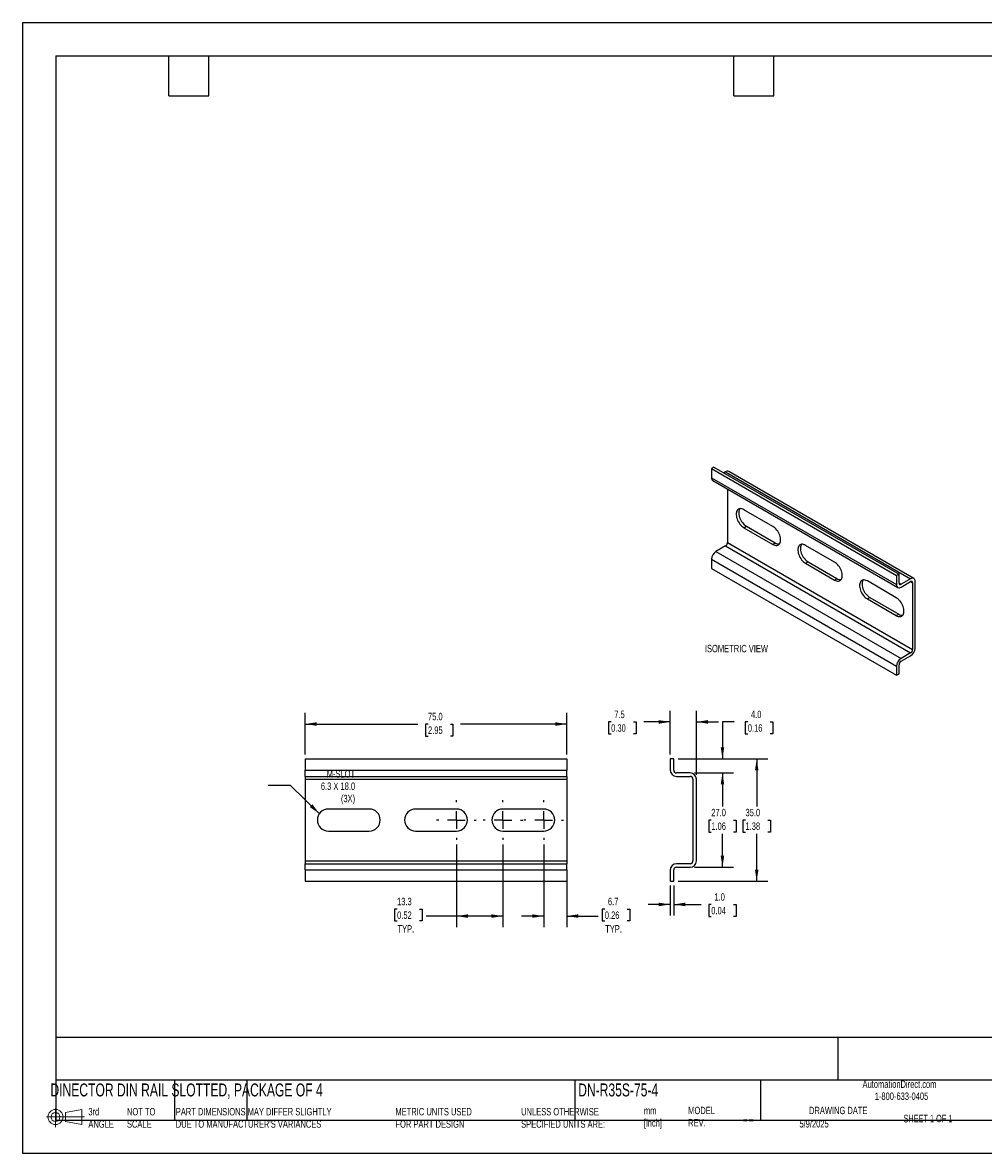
# Model space of a CAD drawing. Header units: millimetres. Extents: x 0 to 419, y 0 to 324.
# Tile 1 of 2: x 0 to 275, y 0 to 324. Entities that reach past the tile are written whole.
import ezdxf

# ---------------------------------------------------------------- set-up
doc = ezdxf.new("R2010")
doc.units = ezdxf.units.MM
doc.linetypes.add('CENTERX2', pattern=[20.32, 12.7, -2.54, 2.54, -2.54])
doc.layers.add('CENTER', color=40, linetype='CENTERX2')
doc.layers.add('DIMENSIONS', color=140, linetype='Continuous', lineweight=25)
doc.layers.add('TEXT', color=140, linetype='Continuous', lineweight=25)
doc.styles.add('SLDTEXTSTYLE0', font='TXT', dxfattribs={"width": 0.7})
doc.styles.add('SLDTEXTSTYLE1', font='TXT', dxfattribs={"width": 0.65})
doc.dimstyles.new('SLDDIMSTYLE0', dxfattribs={"dimtxt": 2.158008, "dimasz": 3.302, "dimexe": 0, "dimexo": 0.0625, "dimgap": 0.539502, "dimtad": 0, "dimtih": 1, "dimtoh": 1, "dimdec": 1, "dimrnd": 1e-09, "dimzin": 4, "dimdsep": 46, "dimtxsty": 'SLDTEXTSTYLE0', "dimsah": 1, "dimcen": 0.09, "dimadec": 0, "dimazin": 1, "dimtfac": 1, "dimtdec": 1, "dimtofl": 0, "dimtmove": 0, "dimatfit": 3, "dimfxl": 0, "dimfrac": 2, "dimtolj": 1, "dimtzin": 12, "dimarcsym": 0})
doc.dimstyles.new('SLDDIMSTYLE1', dxfattribs={"dimtxt": 2.158008, "dimasz": 3.302, "dimexe": 0, "dimexo": 0.0625, "dimgap": 0.539502, "dimtad": 0, "dimtih": 1, "dimtoh": 1, "dimdec": 1, "dimrnd": 1e-09, "dimzin": 12, "dimdsep": 46, "dimtxsty": 'SLDTEXTSTYLE0', "dimsah": 1, "dimcen": 0.09, "dimadec": 0, "dimazin": 3, "dimtfac": 1, "dimtdec": 1, "dimtofl": 0, "dimtmove": 0, "dimatfit": 3, "dimfxl": 0, "dimfrac": 2, "dimtolj": 1, "dimtzin": 12, "dimarcsym": 0})
doc.dimstyles.new('SLDDIMSTYLE2', dxfattribs={"dimtxt": 2.158008, "dimasz": 3.302, "dimexe": 0, "dimexo": 0.0625, "dimgap": 0.539502, "dimtad": 0, "dimtih": 1, "dimtoh": 1, "dimdec": 1, "dimrnd": 1e-09, "dimzin": 12, "dimdsep": 46, "dimtxsty": 'SLDTEXTSTYLE0', "dimsah": 1, "dimcen": 0.09, "dimadec": 0, "dimazin": 3, "dimtfac": 1, "dimtdec": 1, "dimtmove": 0, "dimatfit": 0, "dimfxl": 0, "dimfrac": 2, "dimtolj": 1, "dimtzin": 12, "dimarcsym": 0})
doc.dimstyles.new('SLDDIMSTYLE3', dxfattribs={"dimtxt": 0.18, "dimasz": 3.302, "dimexe": 0, "dimexo": 0.0625, "dimgap": 0, "dimtad": 0, "dimtih": 1, "dimtoh": 1, "dimdec": 0, "dimrnd": 1e-09, "dimzin": 0, "dimdsep": 46, "dimtxsty": 'Standard', "dimsah": 1, "dimcen": 0.09, "dimadec": 0, "dimazin": 0, "dimtfac": 3.302, "dimtdec": 0, "dimtofl": 0, "dimtmove": 0, "dimatfit": 3, "dimfxl": 0, "dimfrac": 2, "dimtolj": 1, "dimtzin": 0, "dimarcsym": 0})
doc.dimstyles.new('SLDDIMSTYLE4', dxfattribs={"dimtxt": 2.158008, "dimasz": 3.302, "dimexe": 0, "dimexo": 0.0625, "dimgap": 0.539502, "dimtad": 0, "dimtih": 1, "dimtoh": 1, "dimdec": 1, "dimrnd": 1e-09, "dimzin": 4, "dimdsep": 46, "dimtxsty": 'SLDTEXTSTYLE0', "dimsah": 1, "dimcen": 0.09, "dimadec": 0, "dimazin": 1, "dimtfac": 1, "dimtdec": 1, "dimtmove": 0, "dimatfit": 0, "dimfxl": 0, "dimfrac": 2, "dimtolj": 1, "dimtzin": 12, "dimarcsym": 0})

# ---------------------------------------------------------------- blocks, each defined once
blk = doc.blocks.new('Block11')
at = {"color": 7, "linetype": 'Continuous', "lineweight": 18}
for p, q in [((2.59, 5.31), (2.59, 0)), ((5.48, 4.17), (10.18, 5.03)), ((5.48, 1.6), (5.48, 4.17)), ((10.18, 5.03), (10.18, 0.73)), ((0, 2.88), (10.87, 2.88)), ((5.48, 1.6), (10.18, 0.73))]:
    blk.add_line(p, q, dxfattribs=at)
for radius in [2.15, 1.29]:
    blk.add_circle((2.59, 2.88), radius, dxfattribs=at)
blk = doc.blocks.new('Block12')
at = {"color": 7, "linetype": 'Continuous'}
blk.add_blockref('Block11', (0, 0), dxfattribs=at)
blk = doc.blocks.new('_D')
at = {"layer": 'DIMENSIONS'}
for p, q in [((80.98, 114.24), (80.98, 126.15)), ((155.98, 114.24), (155.98, 126.15)), ((80.98, 122.97), (113.26, 122.97)), ((116.18, 122.97), (115.46, 122.97)), ((115.46, 122.97), (115.46, 119.54)), ((122.6, 122.97), (123.32, 122.97)), ((123.32, 122.97), (123.32, 119.54)), ((155.98, 122.97), (125.52, 122.97)), ((115.46, 119.54), (116.18, 119.54)), ((123.32, 119.54), (122.6, 119.54))]:
    blk.add_line(p, q, dxfattribs=at)
for points in [[(80.98, 122.97), (84.28, 122.46), (84.28, 123.48)], [(155.98, 122.97), (152.68, 123.48), (152.68, 122.46)]]:
    blk.add_solid(points, dxfattribs=at)
at = {"layer": 'DIMENSIONS', "char_height": 2.117, "attachment_point": 1, "style": 'SLDTEXTSTYLE0'}
for s, insert in [('75.0', (116.18, 126.18)), ('2.95', (116.18, 122.27))]:
    blk.add_mtext(s, dxfattribs=dict(at, insert=insert))
blk = doc.blocks.new('_D_1')
at = {"layer": 'DIMENSIONS'}
for p, q in [((124.33, 88.51), (124.33, 64.8)), ((137.63, 88.51), (137.63, 64.8)), ((107.32, 69.99), (106.6, 69.99)), ((106.6, 69.99), (106.6, 66.56)), ((113.74, 69.99), (114.46, 69.99)), ((114.46, 69.99), (114.46, 66.56)), ((106.6, 66.56), (107.32, 66.56)), ((114.46, 66.56), (113.74, 66.56)), ((124.33, 67.97), (115.67, 67.97)), ((137.63, 67.97), (124.33, 67.97))]:
    blk.add_line(p, q, dxfattribs=at)
for points in [[(124.33, 67.97), (127.63, 67.46), (127.63, 68.48)], [(137.63, 67.97), (134.33, 68.48), (134.33, 67.46)]]:
    blk.add_solid(points, dxfattribs=at)
at = {"layer": 'DIMENSIONS', "char_height": 2.117, "attachment_point": 1, "style": 'SLDTEXTSTYLE0'}
for s, insert in [('13.3', (107.32, 73.2)), ('0.52', (107.32, 69.29)), ('TYP.', (107.43, 65.38))]:
    blk.add_mtext(s, dxfattribs=dict(at, insert=insert))
blk = doc.blocks.new('_D_2')
at = {"layer": 'DIMENSIONS'}
for p, q in [((149.33, 88.51), (149.33, 64.8)), ((155.98, 79.9), (155.98, 64.8)), ((166.84, 69.99), (166.12, 69.99)), ((166.12, 69.99), (166.12, 66.56)), ((173.25, 69.99), (173.98, 69.99)), ((173.98, 69.99), (173.98, 66.56)), ((149.33, 67.97), (142.98, 67.97)), ((155.98, 67.97), (164.91, 67.97)), ((166.12, 66.56), (166.84, 66.56)), ((173.98, 66.56), (173.25, 66.56))]:
    blk.add_line(p, q, dxfattribs=at)
for points in [[(149.33, 67.97), (146.03, 68.48), (146.03, 67.46)], [(155.98, 67.97), (159.28, 67.46), (159.28, 68.48)]]:
    blk.add_solid(points, dxfattribs=at)
at = {"layer": 'DIMENSIONS', "char_height": 2.117, "attachment_point": 1, "style": 'SLDTEXTSTYLE0'}
for s, insert in [('6.7', (167.74, 73.2)), ('0.26', (166.84, 69.29)), ('TYP.', (166.95, 65.38))]:
    blk.add_mtext(s, dxfattribs=dict(at, insert=insert))
blk = doc.blocks.new('SW_CENTERMARKSYMBOL_0')
at = {"layer": 'CENTER', "color": 0}
for p, q in [((0, 5.08), (0, 5.69)), ((-5.08, 0), (-5.69, 0)), ((0, 0), (-2.54, 0)), ((0, 0), (0, 2.54)), ((0, 0), (0, -2.54)), ((0, 0), (2.54, 0)), ((5.08, 0), (5.69, 0)), ((0, -5.08), (0, -5.69))]:
    blk.add_line(p, q, dxfattribs=at)
blk = doc.blocks.new('SW_CENTERMARKSYMBOL_1')
at = {"layer": 'CENTER', "color": 0}
for p, q in [((0, 5.08), (0, 5.69)), ((-5.08, 0), (-5.69, 0)), ((0, 0), (-2.54, 0)), ((0, 0), (0, 2.54)), ((0, 0), (0, -2.54)), ((0, 0), (2.54, 0)), ((5.08, 0), (5.69, 0)), ((0, -5.08), (0, -5.69))]:
    blk.add_line(p, q, dxfattribs=at)
blk = doc.blocks.new('SW_CENTERMARKSYMBOL_2')
at = {"layer": 'CENTER', "color": 0}
for p, q in [((0, 5.08), (0, 5.69)), ((-5.08, 0), (-5.69, 0)), ((0, 0), (-2.54, 0)), ((0, 0), (0, 2.54)), ((0, 0), (0, -2.54)), ((0, 0), (2.54, 0)), ((5.08, 0), (5.69, 0)), ((0, -5.08), (0, -5.69))]:
    blk.add_line(p, q, dxfattribs=at)
blk = doc.blocks.new('_D_3')
at = {"layer": 'DIMENSIONS'}
for p, q in [((185.59, 114.24), (185.59, 126.76)), ((193.09, 108.44), (193.09, 126.76)), ((168.66, 123.58), (167.94, 123.58)), ((167.94, 123.58), (167.94, 120.15)), ((175.08, 123.58), (175.8, 123.58)), ((175.8, 123.58), (175.8, 120.15)), ((185.59, 123.58), (178, 123.58)), ((193.09, 123.58), (199.44, 123.58)), ((167.94, 120.15), (168.66, 120.15)), ((175.8, 120.15), (175.08, 120.15))]:
    blk.add_line(p, q, dxfattribs=at)
for points in [[(185.59, 123.58), (182.28, 124.09), (182.28, 123.07)], [(193.09, 123.58), (196.39, 123.07), (196.39, 124.09)]]:
    blk.add_solid(points, dxfattribs=at)
at = {"layer": 'DIMENSIONS', "char_height": 2.117, "attachment_point": 1, "style": 'SLDTEXTSTYLE0'}
for s, insert in [('7.5', (169.56, 126.79)), ('0.30', (168.66, 122.88))]:
    blk.add_mtext(s, dxfattribs=dict(at, insert=insert))
blk = doc.blocks.new('_D_4')
at = {"layer": 'DIMENSIONS'}
for p, q in [((203.93, 123.58), (200.56, 123.58)), ((200.56, 123.58), (200.56, 112.97)), ((207.82, 123.58), (207.1, 123.58)), ((207.1, 123.58), (207.1, 120.15)), ((214.23, 123.58), (214.96, 123.58)), ((214.96, 123.58), (214.96, 120.15)), ((207.1, 120.15), (207.82, 120.15)), ((214.96, 120.15), (214.23, 120.15)), ((187.86, 112.97), (203.73, 112.97)), ((192.56, 108.97), (203.73, 108.97)), ((200.56, 108.97), (200.56, 102.62))]:
    blk.add_line(p, q, dxfattribs=at)
for points in [[(200.56, 112.97), (201.06, 116.27), (200.05, 116.27)], [(200.56, 108.97), (200.05, 105.67), (201.06, 105.67)]]:
    blk.add_solid(points, dxfattribs=at)
at = {"layer": 'DIMENSIONS', "char_height": 2.117, "attachment_point": 1, "style": 'SLDTEXTSTYLE0'}
for s, insert in [('4.0', (208.72, 126.79)), ('0.16', (207.82, 122.88))]:
    blk.add_mtext(s, dxfattribs=dict(at, insert=insert))
blk = doc.blocks.new('_D_5')
at = {"layer": 'DIMENSIONS'}
for p, q in [((192.56, 108.97), (203.73, 108.97)), ((200.56, 108.97), (200.56, 99.38)), ((197.35, 95.47), (196.62, 95.47)), ((196.62, 95.47), (196.62, 92.04)), ((203.76, 95.47), (204.49, 95.47)), ((204.49, 95.47), (204.49, 92.04)), ((196.62, 92.04), (197.35, 92.04)), ((200.56, 81.97), (200.56, 91.56)), ((204.49, 92.04), (203.76, 92.04)), ((192.56, 81.97), (203.73, 81.97))]:
    blk.add_line(p, q, dxfattribs=at)
for points in [[(200.56, 108.97), (200.05, 105.67), (201.06, 105.67)], [(200.56, 81.97), (201.06, 85.27), (200.05, 85.27)]]:
    blk.add_solid(points, dxfattribs=at)
at = {"layer": 'DIMENSIONS', "char_height": 2.117, "attachment_point": 1, "style": 'SLDTEXTSTYLE0'}
for s, insert in [('27.0', (197.35, 98.68)), ('1.06', (197.35, 94.77))]:
    blk.add_mtext(s, dxfattribs=dict(at, insert=insert))
blk = doc.blocks.new('_D_6')
at = {"layer": 'DIMENSIONS'}
for p, q in [((187.86, 112.97), (213.54, 112.97)), ((210.36, 112.97), (210.36, 99.38)), ((207.16, 95.47), (206.43, 95.47)), ((206.43, 95.47), (206.43, 92.04)), ((213.57, 95.47), (214.29, 95.47)), ((214.29, 95.47), (214.29, 92.04)), ((206.43, 92.04), (207.16, 92.04)), ((210.36, 77.97), (210.36, 91.56)), ((214.29, 92.04), (213.57, 92.04)), ((187.86, 77.97), (213.54, 77.97))]:
    blk.add_line(p, q, dxfattribs=at)
for points in [[(210.36, 112.97), (209.86, 109.67), (210.87, 109.67)], [(210.36, 77.97), (210.87, 81.27), (209.86, 81.27)]]:
    blk.add_solid(points, dxfattribs=at)
at = {"layer": 'DIMENSIONS', "char_height": 2.117, "attachment_point": 1, "style": 'SLDTEXTSTYLE0'}
for s, insert in [('35.0', (207.16, 98.68)), ('1.38', (207.16, 94.77))]:
    blk.add_mtext(s, dxfattribs=dict(at, insert=insert))
blk = doc.blocks.new('_D_7')
at = {"layer": 'DIMENSIONS'}
for p, q in [((185.59, 76.7), (185.59, 68.12)), ((186.59, 76.7), (186.59, 68.12)), ((185.59, 71.3), (179.24, 71.3)), ((186.59, 71.3), (194.42, 71.3)), ((197.35, 71.3), (196.62, 71.3)), ((196.62, 71.3), (196.62, 67.87)), ((203.76, 71.3), (204.49, 71.3)), ((204.49, 71.3), (204.49, 67.87)), ((196.62, 67.87), (197.35, 67.87)), ((204.49, 67.87), (203.76, 67.87))]:
    blk.add_line(p, q, dxfattribs=at)
for points in [[(185.59, 71.3), (182.28, 71.81), (182.28, 70.79)], [(186.59, 71.3), (189.89, 70.79), (189.89, 71.81)]]:
    blk.add_solid(points, dxfattribs=at)
at = {"layer": 'DIMENSIONS', "char_height": 2.117, "attachment_point": 1, "style": 'SLDTEXTSTYLE0'}
for s, insert in [('1.0', (198.25, 74.51)), ('0.04', (197.35, 70.6))]:
    blk.add_mtext(s, dxfattribs=dict(at, insert=insert))

msp = doc.modelspace()

# ---------------------------------------------------------------- linework, layer by layer
at = {"color": 7, "linetype": 'Continuous'}
for p, q in [((0, 323.85), (0, 0)), ((0, 323.85), (419.1, 323.85)), ((419.1, 0), (0, 0))]:
    msp.add_line(p, q, dxfattribs=at)
for p, q in [((198.12, 196.53), (197.42, 196.13)), ((197.42, 196.13), (197.42, 193.51)), ((197.42, 196.13), (250.45, 165.51)), ((198.12, 196.53), (251.16, 165.92)), ((201.45, 195.19), (200.95, 194.9)), ((201.45, 195.19), (254.48, 164.57)), ((255.38, 164.66), (202.35, 195.28)), ((197.42, 193.51), (250.45, 162.9)), ((197.79, 192.69), (250.82, 162.07)), ((202.01, 190.25), (202.01, 174.94)), ((214.99, 179.57), (206.72, 184.35)), ((206.72, 179.2), (207.42, 179.61)), ((206.72, 179.2), (214.99, 174.43)), ((207.42, 179.61), (215.7, 174.83)), ((202.01, 174.94), (255.05, 144.32)), ((201.45, 173.96), (198.69, 172.36)), ((198.69, 172.36), (251.72, 141.75)), ((201.45, 173.96), (254.48, 143.34)), ((214.99, 174.43), (215.7, 174.83)), ((232.67, 169.37), (224.39, 174.14)), ((197.42, 170.16), (250.45, 139.54)), ((197.42, 170.16), (197.42, 167.55)), ((224.39, 169), (225.1, 169.41)), ((224.39, 169), (232.67, 164.22)), ((225.1, 169.41), (233.37, 164.63)), ((197.42, 167.55), (250.45, 136.93)), ((251.16, 165.92), (250.45, 165.51)), ((250.45, 165.51), (250.45, 162.9)), ((251.16, 163.31), (251.16, 165.92)), ((232.67, 164.22), (233.37, 164.63)), ((250.34, 159.16), (242.07, 163.94)), ((251.16, 163.31), (251.72, 162.98)), ((254.48, 164.57), (251.72, 162.98)), ((251.72, 162.16), (254.48, 163.75)), ((254.48, 163.75), (255.05, 163.43)), ((255.05, 163.43), (255.05, 144.32)), ((255.75, 144.73), (255.75, 163.84)), ((242.07, 158.79), (242.78, 159.2)), ((242.07, 158.79), (250.34, 154.02)), ((242.78, 159.2), (251.05, 154.42)), ((250.34, 154.02), (251.05, 154.42)), ((254.48, 143.34), (251.72, 141.75)), ((251.72, 140.93), (254.48, 142.52)), ((250.45, 139.54), (250.45, 136.93)), ((251.16, 137.34), (251.16, 139.95)), ((250.45, 136.93), (251.16, 137.34)), ((80.98, 112.97), (80.98, 109.77)), ((80.98, 112.97), (155.98, 112.97)), ((155.98, 112.97), (155.98, 109.77)), ((185.59, 112.97), (185.59, 109.77)), ((186.59, 112.97), (185.59, 112.97)), ((186.59, 109.77), (186.59, 112.97)), ((80.98, 109.77), (155.98, 109.77)), ((80.98, 107.97), (80.98, 109.77)), ((80.98, 107.97), (155.98, 107.97)), ((80.98, 107.97), (80.98, 107.17)), ((80.98, 107.17), (155.98, 107.17)), ((80.98, 107.17), (80.98, 83.77)), ((155.98, 107.97), (155.98, 109.77)), ((155.98, 107.97), (155.98, 107.17)), ((155.98, 107.17), (155.98, 83.77)), ((191.29, 108.97), (187.39, 108.97)), ((187.39, 107.97), (191.29, 107.97)), ((192.09, 107.17), (192.09, 83.77)), ((193.09, 83.77), (193.09, 107.17)), ((99.33, 98.62), (87.63, 98.62)), ((124.33, 98.62), (112.63, 98.62)), ((149.33, 98.62), (137.63, 98.62)), ((87.63, 92.32), (99.33, 92.32)), ((112.63, 92.32), (124.33, 92.32)), ((137.63, 92.32), (149.33, 92.32)), ((80.98, 83.77), (155.98, 83.77)), ((80.98, 83.77), (80.98, 82.97)), ((80.98, 82.97), (155.98, 82.97)), ((80.98, 81.17), (80.98, 82.97)), ((80.98, 81.17), (155.98, 81.17)), ((80.98, 81.17), (80.98, 77.97)), ((155.98, 83.77), (155.98, 82.97)), ((155.98, 81.17), (155.98, 82.97)), ((155.98, 81.17), (155.98, 77.97)), ((185.59, 81.17), (185.59, 77.97)), ((186.59, 77.97), (186.59, 81.17)), ((191.29, 82.97), (187.39, 82.97)), ((187.39, 81.97), (191.29, 81.97)), ((80.98, 77.97), (155.98, 77.97)), ((185.59, 77.97), (186.59, 77.97))]:
    msp.add_line(p, q)
at = {"flags": 128}
for points in [[(206.72, 184.35), (206.41, 184.5), (206.11, 184.6), (205.83, 184.65), (205.56, 184.64), (205.31, 184.58), (205.09, 184.47), (204.9, 184.31), (204.74, 184.1), (204.62, 183.85), (204.53, 183.56), (204.49, 183.23), (204.49, 182.88), (204.53, 182.51), (204.62, 182.13), (204.74, 181.73), (204.9, 181.34), (205.09, 180.96), (205.31, 180.59), (205.56, 180.25), (205.83, 179.93), (206.11, 179.64), (206.41, 179.4), (206.72, 179.2)], [(205.53, 184.64), (205.44, 184.51), (205.32, 184.26), (205.24, 183.97), (205.2, 183.64), (205.2, 183.29), (205.24, 182.92), (205.32, 182.53), (205.44, 182.14), (205.6, 181.75), (205.79, 181.37), (206.02, 181), (206.27, 180.65), (206.54, 180.34), (206.82, 180.05), (207.12, 179.81), (207.42, 179.61)], [(214.99, 174.43), (215.29, 174.28), (215.59, 174.18), (215.88, 174.13), (216.15, 174.13), (216.39, 174.19), (216.62, 174.3), (216.81, 174.47), (216.97, 174.67), (217.09, 174.93), (217.17, 175.22), (217.21, 175.54), (217.21, 175.89), (217.17, 176.26), (217.09, 176.65), (216.97, 177.04), (216.81, 177.43), (216.62, 177.81), (216.39, 178.18), (216.15, 178.53), (215.88, 178.85), (215.59, 179.13), (215.29, 179.37), (214.99, 179.57)], [(224.39, 174.14), (224.09, 174.29), (223.79, 174.39), (223.51, 174.44), (223.24, 174.44), (222.99, 174.38), (222.77, 174.27), (222.57, 174.1), (222.42, 173.89), (222.29, 173.64), (222.21, 173.35), (222.17, 173.03), (222.17, 172.68), (222.21, 172.31), (222.29, 171.92), (222.42, 171.53), (222.57, 171.14), (222.77, 170.75), (222.99, 170.39), (223.24, 170.04), (223.51, 169.72), (223.79, 169.44), (224.09, 169.2), (224.39, 169)], [(223.21, 174.43), (223.12, 174.3), (223, 174.05), (222.92, 173.76), (222.88, 173.44), (222.88, 173.09), (222.92, 172.71), (223, 172.33), (223.12, 171.94), (223.28, 171.55), (223.47, 171.16), (223.69, 170.79), (223.94, 170.45), (224.21, 170.13), (224.5, 169.85), (224.8, 169.6), (225.1, 169.41)], [(232.67, 164.22), (232.97, 164.07), (233.27, 163.97), (233.55, 163.92), (233.82, 163.93), (234.07, 163.99), (234.29, 164.1), (234.49, 164.26), (234.64, 164.47), (234.76, 164.72), (234.85, 165.01), (234.89, 165.34), (234.89, 165.69), (234.85, 166.06), (234.76, 166.44), (234.64, 166.84), (234.49, 167.23), (234.29, 167.61), (234.07, 167.98), (233.82, 168.32), (233.55, 168.64), (233.27, 168.92), (232.97, 169.17), (232.67, 169.37)], [(242.07, 163.94), (241.77, 164.09), (241.47, 164.19), (241.18, 164.24), (240.91, 164.23), (240.66, 164.17), (240.44, 164.06), (240.25, 163.9), (240.09, 163.69), (239.97, 163.44), (239.89, 163.15), (239.85, 162.82), (239.85, 162.47), (239.89, 162.1), (239.97, 161.71), (240.09, 161.32), (240.25, 160.93), (240.44, 160.55), (240.66, 160.18), (240.91, 159.84), (241.18, 159.52), (241.47, 159.23), (241.77, 158.99), (242.07, 158.79)], [(240.89, 164.23), (240.8, 164.1), (240.68, 163.85), (240.6, 163.56), (240.56, 163.23), (240.56, 162.88), (240.6, 162.51), (240.68, 162.12), (240.8, 161.73), (240.96, 161.34), (241.15, 160.96), (241.37, 160.59), (241.62, 160.24), (241.89, 159.93), (242.18, 159.64), (242.47, 159.4), (242.78, 159.2)], [(250.34, 154.02), (250.65, 153.87), (250.94, 153.76), (251.23, 153.72), (251.5, 153.72), (251.75, 153.78), (251.97, 153.89), (252.16, 154.05), (252.32, 154.26), (252.44, 154.52), (252.52, 154.81), (252.57, 155.13), (252.57, 155.48), (252.52, 155.85), (252.44, 156.24), (252.32, 156.63), (252.16, 157.02), (251.97, 157.4), (251.75, 157.77), (251.5, 158.12), (251.23, 158.44), (250.94, 158.72), (250.65, 158.96), (250.34, 159.16)]]:
    msp.add_lwpolyline(points, dxfattribs=at)
for centre, radius, start, end in [((201.97, 194.45), 0.905, 65.6929, 125.6176), ((198.3, 193.42), 0.887, 173.7012, 234.9867), ((200.78, 174.99), 1.23, 302.6055, 357.3945), ((200.18, 170.03), 2.77, 122.6055, 177.3945), ((216.69, 176.33), 1.8, 236.433, 275.937), ((234.37, 166.13), 1.8, 236.433, 275.937), ((251.23, 162.77), 0.786, 170.786, 309.2033), ((251.5, 163.25), 0.349, 170.786, 309.2033), ((254.98, 163.96), 0.786, 350.786, 129.2033), ((254.7, 163.48), 0.349, 350.786, 129.2033), ((252.05, 155.92), 1.8, 236.433, 275.937), ((252.99, 144.85), 2.77, 302.6055, 357.3945), ((253.82, 144.38), 1.23, 302.6055, 357.3945), ((253.21, 139.42), 2.77, 122.6055, 177.3945), ((252.39, 139.9), 1.23, 122.6055, 177.3945), ((187.39, 109.77), 1.8, 180, 270), ((187.39, 109.77), 0.8, 180, 270), ((191.29, 107.17), 1.8, 0, 90), ((191.29, 107.17), 0.8, 0, 90), ((87.63, 95.47), 3.15, 90, 270), ((99.33, 95.47), 3.15, 270, 90), ((112.63, 95.47), 3.15, 90, 270), ((124.33, 95.47), 3.15, 270, 90), ((137.63, 95.47), 3.15, 90, 270), ((149.33, 95.47), 3.15, 270, 90), ((187.39, 81.17), 1.8, 90, 180), ((187.39, 81.17), 0.8, 90, 180), ((191.29, 83.77), 0.8, 270, 0), ((191.29, 83.77), 1.8, 270, 0)]:
    msp.add_arc(centre, radius, start, end)
at = {"layer": 'TEXT'}
for p, q in [((9.52, 314.32), (409.57, 314.32)), ((9.52, 314.32), (9.52, 9.52)), ((41.91, 302.89), (41.91, 314.32)), ((53.34, 302.89), (53.34, 314.32)), ((203.83, 302.89), (203.83, 314.32)), ((215.26, 302.89), (215.26, 314.32)), ((41.91, 302.89), (53.34, 302.89)), ((203.83, 302.89), (215.26, 302.89)), ((409.57, 33.19), (9.52, 33.19)), ((233.64, 33.19), (233.64, 20.95)), ((409.57, 20.95), (9.52, 20.95)), ((43.57, 20.95), (43.57, 9.52)), ((64.26, 20.95), (64.26, 9.52)), ((158.23, 20.95), (158.23, 9.52)), ((211.5, 20.95), (211.5, 9.52)), ((9.52, 9.52), (409.57, 9.52))]:
    msp.add_line(p, q, dxfattribs=at)

# ---------------------------------------------------------------- block references
at = {"layer": 'CENTER'}
for name, p in [('SW_CENTERMARKSYMBOL_0', (124.33, 95.47)), ('SW_CENTERMARKSYMBOL_1', (137.63, 95.47)), ('SW_CENTERMARKSYMBOL_2', (149.33, 95.47))]:
    msp.add_blockref(name, p, dxfattribs=at)
at = {"layer": 'TEXT'}
msp.add_blockref('Block12', (6.84, 7.55), dxfattribs=at)

# ---------------------------------------------------------------- texts
at = {"color": 179, "linetype": 'Continuous', "lineweight": 18, "char_height": 2.1167, "attachment_point": 1, "style": 'SLDTEXTSTYLE0'}
for s, insert in [('AutomationDirect.com', (240.69, 20.88)), ('1-800-633-0405', (244.19, 17.44))]:
    msp.add_mtext(s, dxfattribs=dict(at, insert=insert))
at = {"layer": 'DIMENSIONS', "char_height": 2.1167, "style": 'SLDTEXTSTYLE0'}
for s, insert, attachment_point in [('ISOMETRIC VIEW', (195.53, 145.65), 1), ('M-SLOT^J6.3 X 18.0^J(3X)', (95.29, 109.75), 3)]:
    msp.add_mtext(s, dxfattribs=dict(at, insert=insert, attachment_point=attachment_point))
at = {"layer": 'TEXT'}
for s, insert, char_height, attachment_point, style in [('DINECTOR DIN RAIL SLOTTED, PACKAGE OF 4', (7.97, 20.02), 3.7042, 1, 'SLDTEXTSTYLE0'), ('DN-R35S-75-4', (159.21, 20.02), 3.7042, 1, 'SLDTEXTSTYLE0'), ('3rd^JANGLE', (18.85, 13), 2.117, 1, 'SLDTEXTSTYLE0'), ('NOT TO^JSCALE', (29.91, 13), 2.1167, 1, 'SLDTEXTSTYLE0'), ("PART DIMENSIONS MAY DIFFER SLIGHTLY ^JDUE TO MANUFACTURER'S VARIANCES", (43.91, 13), 2.1167, 1, 'SLDTEXTSTYLE0'), ('METRIC UNITS USED ^JFOR PART DESIGN', (106.85, 13), 2.1167, 1, 'SLDTEXTSTYLE0'), ('UNLESS OTHERWISE ^JSPECIFIED UNITS ARE:', (142.87, 13), 2.1167, 1, 'SLDTEXTSTYLE0'), ('MODEL ^JREV.', (190.73, 13.36), 2.1167, 1, 'SLDTEXTSTYLE0'), ('DRAWING DATE', (233.73, 13.36), 2.1167, 2, 'SLDTEXTSTYLE0'), ('mm^J[inch]', (178.06, 13.33), 2.117, 1, 'SLDTEXTSTYLE0'), ('--', (206.3, 12.73), 5.292, 1, 'SLDTEXTSTYLE0'), ('SHEET 1 OF 1', (252.44, 11.05), 2.1167, 1, 'SLDTEXTSTYLE1'), ('5/9/2025', (222.61, 9.54), 2.117, 1, 'SLDTEXTSTYLE0')]:
    msp.add_mtext(s, dxfattribs=dict(at, insert=insert, char_height=char_height, attachment_point=attachment_point, style=style))

# ---------------------------------------------------------------- dimensions: what is measured, and where the dimension line sits
at = {"layer": 'DIMENSIONS'}
for base, p1, p2, angle, dimstyle, picture, middle in [((185.59, 123.58), (193.09, 107.17), (185.59, 112.97), 0, 'SLDDIMSTYLE2', '_D_3', (171.87, 123.58)), ((200.56, 112.97), (191.29, 108.97), (186.59, 112.97), 90, 'SLDDIMSTYLE4', '_D_4', (200.56, 123.58)), ((155.98, 122.97), (80.98, 112.97), (155.98, 112.97), 0, 'SLDDIMSTYLE0', '_D', (119.39, 122.97)), ((210.36, 77.97), (186.59, 112.97), (186.59, 77.97), 90, 'SLDDIMSTYLE0', '_D_6', (210.36, 95.47)), ((200.56, 81.97), (191.29, 108.97), (191.29, 81.97), 90, 'SLDDIMSTYLE0', '_D_5', (200.56, 95.47))]:
    dim = msp.add_linear_dim(base=base, p1=p1, p2=p2, angle=angle, dimstyle=dimstyle, dxfattribs=at)
    dim.commit()
    dim.dimension.update_dxf_attribs({"geometry": picture, "text_midpoint": middle, "dimtype": 160})
dim = msp.add_linear_dim(base=(124.33, 67.97), p1=(137.63, 89.78), p2=(124.33, 89.78), text='<>\\PTYP.', dimstyle='SLDDIMSTYLE1', dxfattribs=at)
dim.commit()
dim.dimension.update_dxf_attribs({"geometry": '_D_1', "text_midpoint": (110.53, 67.97), "dimtype": 160})
dim = msp.add_linear_dim(base=(155.97965509, 67.97280149), p1=(149.32965509, 89.78280149), p2=(155.97965509, 81.17280149), angle=0, text='<>\\PTYP.', dimstyle='SLDDIMSTYLE2', dxfattribs=at)
dim.commit()
dim.dimension.update_dxf_attribs({"geometry": '_D_2', "text_midpoint": (170.04851172, 67.97280149), "dimtype": 160})
dim = msp.add_linear_dim(base=(186.59, 71.3), p1=(185.59, 77.97), p2=(186.59, 77.97), dimstyle='SLDDIMSTYLE4', dxfattribs=at)
dim.commit()
dim.dimension.update_dxf_attribs({"geometry": '_D_7', "text_midpoint": (200.56, 71.3), "dimtype": 160})

# ---------------------------------------------------------------- leaders
msp.add_leader([(85.05, 97.28), (76.74, 105.4), (70.39, 105.4)], dimstyle='SLDDIMSTYLE3', dxfattribs=at)

doc.saveas('drawing.dxf')
